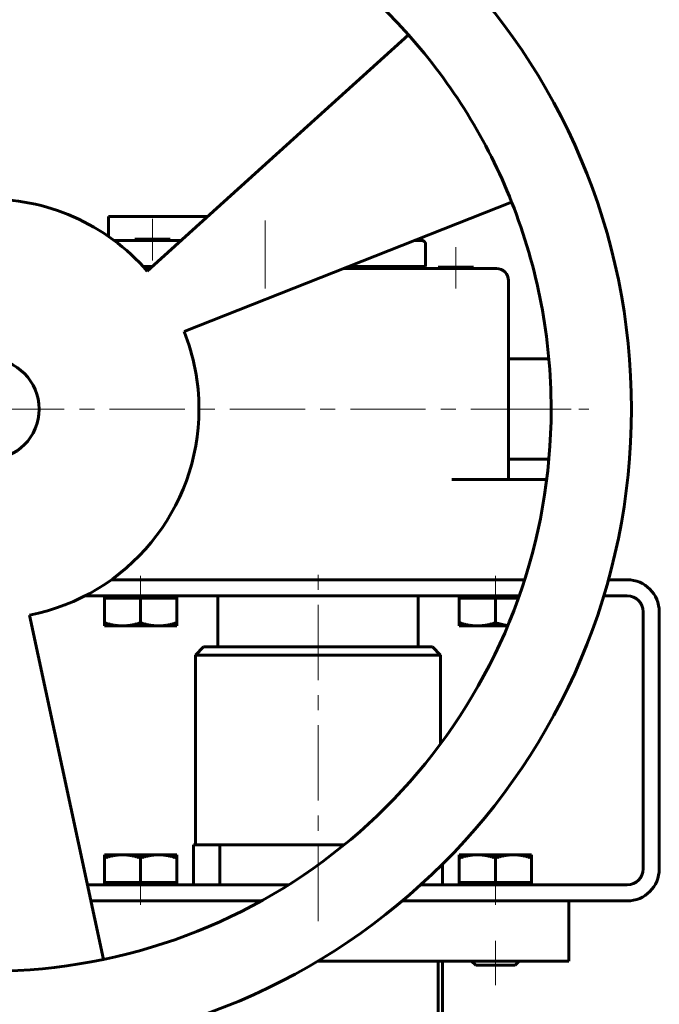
# Model space of a CAD drawing. Header units: millimetres. Extents: x 0 to 594, y 0 to 420.
# Tile 13 of 30: x 151 to 215, y 270 to 368. Entities that reach past the tile are written whole.
import ezdxf

# ---------------------------------------------------------------- set-up
doc = ezdxf.new("R2010")
doc.units = ezdxf.units.MM
doc.linetypes.add('K5LT_AXLED', pattern=[12, 7.5, -1.5, 1.5, -1.5])
doc.linetypes.add('K5LT_BASIC', pattern=[0])
doc.layers.add('Системный слой (1)', color=251, linetype='Continuous', true_color=0x6c6c6c)

# ---------------------------------------------------------------- blocks, each defined once
blk = doc.blocks.new('U0')
at = {"layer": 'Системный слой (1)', "color": 143, "linetype": 'K5LT_BASIC', "lineweight": 60, "true_color": 0x33acca}
for p, q in [((163.567, 343.297), (164.466, 343.297)), ((184.012, 343.297), (191.705, 343.297))]:
    blk.add_line(p, q, dxfattribs=at)
blk = doc.blocks.new('U1')
at = {"layer": 'Системный слой (1)', "color": 143, "linetype": 'K5LT_BASIC', "lineweight": 60, "true_color": 0x33acca}
for p, q in [((172.779, 305.397), (169.566, 305.397)), ((192.395, 305.397), (172.779, 305.397))]:
    blk.add_line(p, q, dxfattribs=at)
blk = doc.blocks.new('U6')
at = {"layer": 'Системный слой (1)', "color": 143, "linetype": 'K5LT_BASIC', "lineweight": 60, "true_color": 0x33acca}
for p, q in [((198.658, 307.819), (199.089, 307.689)), ((199.089, 307.689), (199.495, 307.594)), ((199.495, 307.594), (199.886, 307.532))]:
    blk.add_line(p, q, dxfattribs=at)
blk = doc.blocks.new('U7')
at = {"layer": 'Системный слой (1)', "color": 143, "linetype": 'K5LT_BASIC', "lineweight": 60, "true_color": 0x33acca}
for p, q in [((201.562, 312.097), (160.397, 312.097)), ((211.781, 312.097), (209.906, 312.097))]:
    blk.add_line(p, q, dxfattribs=at)
blk = doc.blocks.new('U8')
at = {"layer": 'Системный слой (1)', "color": 143, "linetype": 'K5LT_BASIC', "lineweight": 60, "true_color": 0x33acca}
for p, q in [((158.354, 280.097), (175.316, 280.097)), ((189.376, 280.097), (211.781, 280.097))]:
    blk.add_line(p, q, dxfattribs=at)
blk = doc.blocks.new('U9')
at = {"layer": 'Системный слой (1)', "color": 143, "linetype": 'K5LT_BASIC', "lineweight": 60, "true_color": 0x33acca}
for p, q in [((178.025, 281.697), (158.01, 281.697)), ((211.781, 281.697), (191.208, 281.697))]:
    blk.add_line(p, q, dxfattribs=at)
blk = doc.blocks.new('U10')
at = {"layer": 'Системный слой (1)', "color": 143, "linetype": 'K5LT_BASIC', "lineweight": 60, "true_color": 0x33acca}
for p, q in [((201.026, 310.497), (157.78, 310.497)), ((211.781, 310.497), (209.443, 310.497))]:
    blk.add_line(p, q, dxfattribs=at)
blk = doc.blocks.new('U12')
at = {"layer": 'Системный слой (1)', "color": 30, "linetype": 'K5LT_AXLED', "lineweight": 18, "true_color": 0xff8000}
blk.add_line((148.205, 329.097), (206.205, 329.097), dxfattribs=at)

msp = doc.modelspace()

# ---------------------------------------------------------------- linework, layer by layer
at = {"layer": 'Системный слой (1)', "color": 143, "linetype": 'K5LT_BASIC', "lineweight": 60, "true_color": 0x33acca}
for p, q in [((163.9699, 342.8489), (189.9861, 366.3848)), ((200.2707, 349.7172), (167.6417, 336.8338)), ((160.295, 348.2974), (160.0933, 348.2974)), ((160.0933, 346.3109), (160.0933, 348.2974)), ((160.295, 348.2974), (169.9926, 348.2974)), ((167.3397, 345.8974), (160.6708, 345.8974)), ((166.2578, 346.0393), (162.7378, 346.0393)), ((162.7378, 346.0393), (162.7378, 345.8974)), ((166.2578, 346.0393), (166.2578, 345.8974)), ((191.3048, 345.8974), (190.5966, 345.8974)), ((191.317, 345.8972), (191.317, 346.1819)), ((191.7051, 343.2974), (191.7051, 345.4974)), ((164.2446, 343.0974), (163.7496, 343.0974)), ((194.3064, 343.0974), (183.5052, 343.0974)), ((196.4764, 343.2393), (192.9564, 343.2393)), ((192.9564, 343.2393), (192.9564, 343.0974)), ((196.2863, 343.0974), (194.3064, 343.0974)), ((197.9431, 343.0974), (196.2863, 343.0974)), ((196.4764, 343.2393), (196.4764, 343.0974)), ((198.7632, 343.0974), (197.9431, 343.0974)), ((199.9632, 322.0974), (199.9632, 341.8974)), ((199.9632, 334.0974), (203.9815, 334.0974)), ((199.9632, 324.0974), (203.9815, 324.0974)), ((194.3064, 322.0974), (196.3064, 322.0974)), ((199.1348, 322.0974), (196.3064, 322.0974)), ((199.1348, 322.0974), (203.7659, 322.0974)), ((159.7029, 310.2574), (159.7029, 310.4974)), ((159.7029, 310.2574), (159.7029, 307.8189)), ((159.7029, 310.2574), (161.5029, 310.2574)), ((161.5029, 310.2574), (163.3029, 310.2574)), ((163.3029, 310.2574), (163.3029, 307.8189)), ((163.3029, 310.2574), (165.1029, 310.2574)), ((165.1029, 310.2574), (166.9029, 310.2574)), ((166.9029, 310.2574), (166.9029, 310.4974)), ((166.9029, 310.2574), (166.9029, 307.8189)), ((170.9868, 305.3974), (170.9868, 310.4974)), ((190.9744, 305.3974), (190.9744, 310.4974)), ((195.0583, 310.2574), (195.0583, 310.4974)), ((195.0583, 310.2574), (196.8583, 310.2574)), ((195.0583, 310.2574), (195.0583, 307.8189)), ((196.8583, 310.2574), (198.6583, 310.2574)), ((198.6583, 310.2574), (198.6583, 307.8189)), ((198.6583, 310.2574), (200.4583, 310.2574)), ((200.4583, 310.2574), (200.9408, 310.2574)), ((152.2319, 308.569), (159.6065, 274.2703)), ((213.3806, 283.2974), (213.3806, 308.8974)), ((214.9806, 283.2974), (214.9806, 308.8974)), ((159.7029, 307.4974), (159.7029, 307.8189)), ((161.5029, 307.4974), (159.7029, 307.4974)), ((165.1029, 307.4974), (161.5029, 307.4974)), ((166.9029, 307.4974), (165.1029, 307.4974)), ((166.9029, 307.8189), (166.9029, 307.4974)), ((195.0583, 307.4974), (195.0583, 307.8189)), ((196.8583, 307.4974), (195.0583, 307.4974)), ((199.8718, 307.4974), (196.8583, 307.4974)), ((169.5658, 305.3974), (168.7658, 304.5974)), ((192.3954, 305.3974), (193.1954, 304.5974)), ((168.7658, 285.6974), (168.7658, 304.5974)), ((168.7658, 304.5974), (172.2038, 304.5974)), ((172.2038, 304.5974), (193.1954, 304.5974)), ((193.1954, 295.7525), (193.1954, 304.5974)), ((168.5806, 285.6974), (171.1957, 285.6974)), ((168.5806, 281.6974), (168.5806, 285.6974)), ((171.1957, 281.6974), (171.1957, 285.6974)), ((171.1957, 285.6974), (177.6358, 285.6974)), ((177.6358, 285.6974), (183.595, 285.6974)), ((159.7029, 284.3759), (159.7029, 284.6974)), ((159.7029, 284.6974), (161.5029, 284.6974)), ((161.5029, 284.6974), (165.1029, 284.6974)), ((165.1029, 284.6974), (166.9029, 284.6974)), ((166.9029, 284.6974), (166.9029, 284.3759)), ((195.0583, 284.3759), (195.0583, 284.6974)), ((195.0583, 284.6974), (196.8583, 284.6974)), ((196.8583, 284.6974), (200.4583, 284.6974)), ((200.4583, 284.6974), (202.2583, 284.6974)), ((202.2583, 284.6974), (202.2583, 284.3759)), ((159.7029, 281.9374), (159.7029, 284.3759)), ((163.3029, 281.9374), (163.3029, 284.3759)), ((166.9029, 281.9374), (166.9029, 284.3759)), ((193.3806, 281.6974), (193.3806, 283.7633)), ((195.0583, 281.9374), (195.0583, 284.3759)), ((198.6583, 281.9374), (198.6583, 284.3759)), ((202.2583, 281.9374), (202.2583, 284.3759)), ((159.7029, 281.9374), (159.7029, 281.6974)), ((161.5029, 281.9374), (159.7029, 281.9374)), ((163.3029, 281.9374), (161.5029, 281.9374)), ((165.1029, 281.9374), (163.3029, 281.9374)), ((166.9029, 281.9374), (165.1029, 281.9374)), ((166.9029, 281.9374), (166.9029, 281.6974)), ((196.8583, 281.9374), (195.0583, 281.9374)), ((195.0583, 281.9374), (195.0583, 281.6974)), ((198.6583, 281.9374), (196.8583, 281.9374)), ((200.4583, 281.9374), (198.6583, 281.9374)), ((202.2583, 281.9374), (200.4583, 281.9374)), ((202.2583, 281.9374), (202.2583, 281.6974)), ((205.9806, 274.0974), (205.9806, 280.0974)), ((205.9806, 274.0974), (205.9806, 280.0974)), ((180.9313, 274.0974), (197.9807, 274.0974)), ((192.9618, 268.5096), (192.9618, 274.0974)), ((193.3806, 268.5096), (193.3806, 274.0974)), ((196.6877, 273.6974), (196.2877, 274.0974)), ((196.6877, 273.6974), (200.6289, 273.6974)), ((197.9807, 274.0974), (205.9806, 274.0974)), ((200.6289, 273.6974), (201.0288, 274.0974))]:
    msp.add_line(p, q, dxfattribs=at)
at = {"layer": 'Системный слой (1)', "color": 30, "linetype": 'K5LT_AXLED', "lineweight": 18, "true_color": 0xff8000}
for p, q in [((164.4978, 348.0393), (164.4978, 343.8974)), ((175.7051, 347.8974), (175.7051, 341.0974)), ((194.7164, 345.2393), (194.7164, 341.0974)), ((197.9632, 329.0974), (207.9632, 329.0974)), ((180.9806, 278.0974), (180.9806, 314.0974)), ((163.3029, 308.2574), (163.3029, 312.4974)), ((198.6583, 308.2574), (198.6583, 312.4974)), ((163.3029, 279.6974), (163.3029, 283.9374)), ((198.6583, 279.6974), (198.6583, 283.9374)), ((198.6583, 271.6974), (198.6583, 276.1269))]:
    msp.add_line(p, q, dxfattribs=at)
at = {"layer": 'Системный слой (1)', "color": 143, "linetype": 'K5LT_BASIC', "lineweight": 60, "true_color": 0x33acca}
for radius in [64, 5]:
    msp.add_circle((148.2051, 329.0974), radius, dxfattribs=at)
for centre, radius, start, end in [((148.2051, 329.0974), 56, 41.747269, 141.605303), ((148.2051, 329.0974), 56, 21.605303, 41.747269), ((148.2051, 329.0974), 20.9196, 41.097959, 141.704066), ((148.2051, 329.0974), 56, 0, 21.605303), ((191.3051, 345.4974), 0.4, 0, 88.299742), ((191.0516, 342.8974), 0.4, 90, 150), ((198.7632, 341.8974), 1.2, 0, 90), ((148.2051, 329.0974), 20.9196, 0, 21.704066), ((148.2051, 329.0974), 20.9196, 281.097959, 0), ((148.2051, 329.0974), 56, 281.747269, 0), ((211.7806, 308.8974), 3.2, 0, 90), ((211.7806, 308.8974), 1.6, 0, 90), ((211.7806, 283.2974), 1.6, 270, 0), ((211.7806, 283.2974), 3.2, 270, 0), ((148.2051, 329.0974), 56, 261.605303, 281.747269)]:
    msp.add_arc(centre, radius, start, end, dxfattribs=at)
msp.add_open_spline([(191.3048, 345.8974), (191.3109, 345.8974), (191.3148, 345.8973), (191.3166, 345.8972), (191.3168, 345.8972), (191.3169, 345.8972), (191.317, 345.8972), (191.317, 345.8972), (191.317, 345.8972), (191.317, 345.8972), (191.317, 345.8972), (191.317, 345.8972)], degree=3, knots=[0.848048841, 0.848048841, 0.848048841, 0.848048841, 0.867049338, 0.867049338, 0.87057177, 0.87057177, 0.871968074, 0.871968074, 0.87298204, 0.87298204, 0.873149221, 0.873149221, 0.873149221, 0.873149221], dxfattribs=at)
for points in [[(159.7029, 307.8189), (160.6675, 307.4974), (161.5029, 307.4974)], [(161.5029, 307.4974), (162.3383, 307.4974), (163.3029, 307.8189)], [(163.3029, 307.8189), (164.2675, 307.4974), (165.1029, 307.4974)], [(165.1029, 307.4974), (165.9383, 307.4974), (166.9029, 307.8189)], [(195.0583, 307.8189), (196.0229, 307.4974), (196.8583, 307.4974)], [(196.8583, 307.4974), (197.6937, 307.4974), (198.6583, 307.8189)], [(161.5029, 284.6974), (160.6675, 284.6974), (159.7029, 284.3759)], [(163.3029, 284.3759), (162.3383, 284.6974), (161.5029, 284.6974)], [(165.1029, 284.6974), (164.2675, 284.6974), (163.3029, 284.3759)], [(166.9029, 284.3759), (165.9383, 284.6974), (165.1029, 284.6974)], [(196.8583, 284.6974), (196.0229, 284.6974), (195.0583, 284.3759)], [(198.6583, 284.3759), (197.6937, 284.6974), (196.8583, 284.6974)], [(200.4583, 284.6974), (199.6229, 284.6974), (198.6583, 284.3759)], [(202.2583, 284.3759), (201.2937, 284.6974), (200.4583, 284.6974)]]:
    msp.add_rational_spline(points, [1, 1.0379548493, 1], degree=2, dxfattribs=at)

# ---------------------------------------------------------------- block references
at = {"layer": 'Системный слой (1)'}
for name in ['U12', 'U0', 'U7', 'U10', 'U6', 'U1', 'U9', 'U8']:
    msp.add_blockref(name, (0, 0), dxfattribs=at)

doc.saveas('drawing.dxf')
